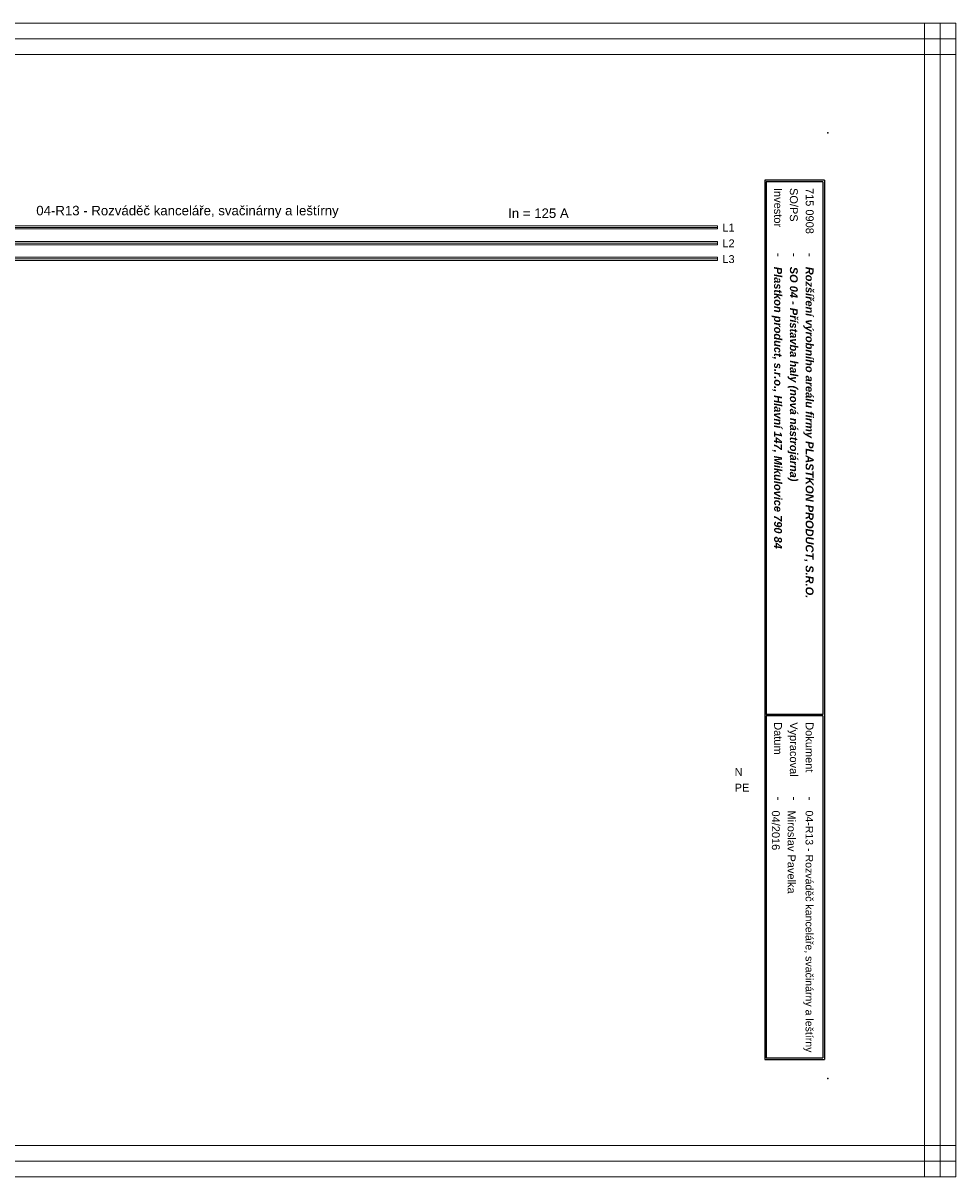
# Model space of a CAD drawing. Extents: x -1856 to 5084, y -4939 to -4246.
# Tile 24 of 24: x 4788 to 5084, y -4939 to -4573. Entities that reach past the tile are written whole.
import ezdxf

# ---------------------------------------------------------------- set-up
doc = ezdxf.new("R2010")
doc.units = 0
doc.header["$MEASUREMENT"] = 0
for name, color, linetype in [('1-KRESBA', 7, 'Continuous'), ('__Bílá', 7, 'Continuous'), ('__Oranžová', 30, 'Continuous'), ('__Vínová 220', 220, 'Continuous'), ('__Zelená', 3, 'Continuous')]:
    doc.layers.add(name, color=color, linetype=linetype)
doc.styles.add('Arial', font='arial.ttf')

msp = doc.modelspace()

# ---------------------------------------------------------------- linework, layer by layer
at = {"layer": '__Bílá'}
for p, q in [((5042.38, -4623.12), (5023.38, -4623.12)), ((5023.38, -4623.12), (5023.38, -4902.12)), ((5042.38, -4623.12), (5042.38, -4902.12)), ((5041.88, -4623.62), (5023.88, -4623.62)), ((5023.88, -4623.62), (5023.88, -4792.62)), ((5041.88, -4623.62), (5041.88, -4792.62)), ((5041.88, -4792.62), (5023.88, -4792.62)), ((5041.88, -4793.12), (5023.88, -4793.12)), ((5023.88, -4793.12), (5023.88, -4901.62)), ((5041.88, -4793.12), (5041.88, -4901.62)), ((5023.88, -4901.62), (5041.88, -4901.62)), ((5023.38, -4902.12), (5042.38, -4902.12))]:
    msp.add_line(p, q, dxfattribs=at)
for p in [(5043.38, -4608.12), (5043.38, -4908.12)]:
    msp.add_point(p, dxfattribs=at)
at = {"layer": '__Oranžová', "lineweight": 0}
for p, q in [((4653.38, -4637.62), (5008.38, -4637.62)), ((4653.38, -4638.12), (5008.38, -4638.12)), ((5008.38, -4637.62), (5008.38, -4638.12)), ((5008.38, -4638.62), (5008.38, -4638.12)), ((4653.38, -4638.62), (5008.38, -4638.62)), ((4653.38, -4642.62), (5008.38, -4642.62)), ((4653.38, -4643.12), (5008.38, -4643.12)), ((4653.38, -4643.62), (5008.38, -4643.62)), ((5008.38, -4642.62), (5008.38, -4643.12)), ((5008.38, -4643.62), (5008.38, -4643.12)), ((4653.38, -4647.62), (5008.38, -4647.62)), ((4653.38, -4648.12), (5008.38, -4648.12)), ((4653.38, -4648.62), (5008.38, -4648.62)), ((5008.38, -4647.62), (5008.38, -4648.12)), ((5008.38, -4648.62), (5008.38, -4648.12))]:
    msp.add_line(p, q, dxfattribs=at)
at = {"layer": '__Vínová 220', "lineweight": 0}
for p, q in [((4587.67, -4573.3), (5084.07, -4573.3)), ((5074.07, -4939.38), (5074.07, -4573.3)), ((5074.07, -4573.3), (5079.07, -4573.3)), ((5079.07, -4939.38), (5079.07, -4573.3)), ((5084.07, -4573.3), (5079.07, -4573.3)), ((5084.07, -4573.3), (5084.07, -4578.3)), ((5084.07, -4939.38), (5084.07, -4573.3)), ((4587.67, -4578.3), (5084.07, -4578.3)), ((5084.07, -4583.3), (5084.07, -4578.3)), ((4587.67, -4583.3), (5084.07, -4583.3)), ((4587.67, -4929.38), (5084.07, -4929.38)), ((5084.07, -4929.38), (5084.07, -4934.38)), ((4587.67, -4934.38), (5084.07, -4934.38)), ((5084.07, -4939.38), (5084.07, -4934.38)), ((4587.67, -4939.38), (5084.07, -4939.38)), ((5074.07, -4939.38), (5079.07, -4939.38)), ((5084.07, -4939.38), (5079.07, -4939.38))]:
    msp.add_line(p, q, dxfattribs=at)

# ---------------------------------------------------------------- texts
at = {"layer": '1-KRESBA', "color": 4, "linetype": 'Continuous', "style": 'Arial'}
msp.add_text('In = 125 A', height=3, dxfattribs=at).set_placement((4941.98, -4635.12))
at = {"layer": '__Bílá', "style": 'Arial'}
for s, height, p in [('Investor', 2.5, (5026.38, -4625.62)), ('SO/PS', 2.5, (5031.38, -4625.62)), ('-', 3, (5026.38, -4646.12)), ('-', 3, (5031.38, -4646.12)), ('-', 3, (5036.38, -4646.12)), ('Datum', 2.5, (5026.38, -4795.12)), ('Vypracoval', 2.5, (5031.38, -4795.12)), ('Dokument', 2.5, (5036.38, -4795.12)), ('-', 3, (5026.38, -4818.62)), ('-', 3, (5031.38, -4818.62)), ('-', 3, (5036.38, -4818.62))]:
    msp.add_text(s, height=height, rotation=270, dxfattribs=at).set_placement(p)
at = {"layer": '__Bílá', "insert": (4792.23, -4635.19), "char_height": 3, "attachment_point": 7, "style": 'Arial'}
msp.add_mtext('04-R13 - Rozváděč kanceláře, svačinárny a leštírny\\P', dxfattribs=at)
at = {"layer": '__Oranžová', "lineweight": 0, "style": 'Arial'}
for s, p in [('L1', (5009.96, -4639.43)), ('L2', (5009.96, -4644.43)), ('L3', (5009.96, -4649.43))]:
    msp.add_text(s, height=2.5, dxfattribs=at).set_placement(p)
at = {"layer": '__Vínová 220', "char_height": 2.5, "attachment_point": 7, "rotation": 270, "style": 'Arial'}
for s, insert in [('715 0908\\P', (5036.38, -4625.62)), ('{\\fArial|b1|i1|c238|p34;Plastkon product, s.r.o., Hlavní 147, Mikulovice 790 84}', (5025.63, -4650.62)), ('{\\fArial|b1|i1|c238|p34;SO 04 - Přístavba haly (nová nástrojárna)}', (5030.63, -4650.62)), ('{\\fArial|b1|i1|c238|p34;Rozšíření výrobního areálu firmy PLASTKON PRODUCT, S.R.O.}', (5035.63, -4650.62)), ('04/2016\\P', (5025.63, -4823.12)), ('Miroslav Pavelka', (5030.63, -4823.12)), ('{\\H2.4;04-R13 - Rozváděč kanceláře, svačinárny a leštírny}\\P', (5035.63, -4823.12))]:
    msp.add_mtext(s, dxfattribs=dict(at, insert=insert))
at = {"layer": '__Zelená', "color": 4, "linetype": 'Continuous', "style": 'Arial'}
msp.add_text('N', height=2.5, dxfattribs=at).set_placement((5013.86, -4812.17))
at = {"layer": '__Zelená', "linetype": 'Continuous', "style": 'Arial'}
msp.add_text('PE', height=2.5, dxfattribs=at).set_placement((5013.86, -4817.12))

doc.saveas('drawing.dxf')
